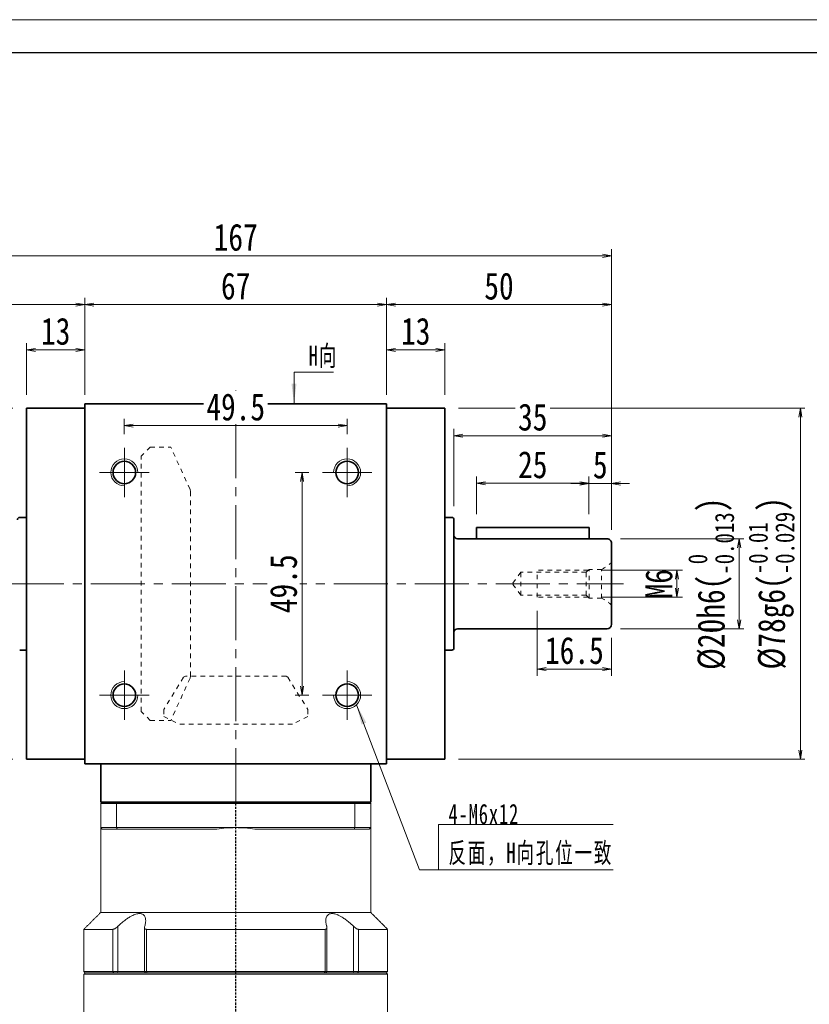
# Model space of a CAD drawing. Header units: millimetres. Extents: x -39 to 592, y -20 to 418.
# Tile 3 of 4: x 103 to 279, y 199 to 418. Entities that reach past the tile are written whole.
import ezdxf

# ---------------------------------------------------------------- set-up
doc = ezdxf.new("R2010")
doc.units = ezdxf.units.MM
for name, pattern in [('DASHED', [0.75, 0.5, -0.25]), ('点画线', [18, 12, -2, 2, -2]), ('虚线', [2, 1, -1])]:
    doc.linetypes.add(name, pattern=pattern)
for name, color, linetype, lineweight in [('EB0_1', 7, 'Continuous', 35), ('中心线层', 1, '点画线', 18), ('图框_外框线', 7, 'Continuous', 18), ('尺寸线层', 3, 'Continuous', 18), ('粗实线层', 7, 'Continuous', 35), ('虚线层_1', 6, '虚线', 18)]:
    doc.layers.add(name, color=color, linetype=linetype, lineweight=lineweight)
doc.styles.add('宋体', font='SimSun.ttf', dxfattribs={"width": 0.8})
doc.styles.add('标准', font='txt', dxfattribs={"width": 0.667})
doc.dimstyles.new('A水平标注$0', dxfattribs={"dimtxt": 3.5, "dimasz": 2, "dimexe": 1.5, "dimexo": 3, "dimgap": 1.1, "dimtad": 1, "dimtoh": 1, "dimdec": 4, "dimdsep": 46, "dimtxsty": '宋体', "dimblk": 'OPEN', "dimcen": 3, "dimclrd": 3, "dimclre": 3, "dimclrt": 6, "dimadec": 0, "dimazin": 0, "dimtm": 1e-09, "dimtfac": 1, "dimtdec": 4, "dimtix": 1, "dimtmove": 0, "dimatfit": 3, "dimldrblk": 'OPEN', "dimfxl": 0, "dimlwd": 13, "dimlwe": 13, "dimarcsym": 0})
doc.dimstyles.new('D直径标注φ25', dxfattribs={"dimtxt": 3.5, "dimasz": 2, "dimexe": 1, "dimexo": 3, "dimtad": 1, "dimtoh": 1, "dimdec": 1, "dimdsep": 46, "dimtxsty": '宋体', "dimblk": 'OPEN', "dimcen": 3, "dimclrd": 3, "dimclre": 3, "dimclrt": 130, "dimadec": 0, "dimazin": 0, "dimtm": 1e-09, "dimtfac": 1, "dimtdec": 1, "dimtmove": 0, "dimatfit": 0, "dimldrblk": 'OPEN', "dimfxl": 0, "dimlwd": 13, "dimlwe": 13, "dimarcsym": 0})
doc.dimstyles.new('螺孔(M8-7H)', dxfattribs={"dimtxt": 3.5, "dimasz": 2, "dimexe": 1.25, "dimexo": 3, "dimtad": 1, "dimtoh": 1, "dimdec": 4, "dimdsep": 46, "dimtxsty": '宋体', "dimblk": 'OPEN', "dimcen": 3, "dimclrd": 3, "dimclre": 3, "dimclrt": 2, "dimadec": 0, "dimazin": 0, "dimtm": 1e-09, "dimtfac": 1, "dimtdec": 4, "dimtmove": 0, "dimatfit": 3, "dimldrblk": 'OPEN', "dimfxl": 0, "dimlwd": 9, "dimlwe": 9, "dimarcsym": 0})

# ---------------------------------------------------------------- blocks, each defined once
blk = doc.blocks.new('_Open')
at = {"color": 0, "linetype": 'ByBlock', "lineweight": -2}
for p, q in [((-1, 0.17), (0, 0)), ((-1, -0.17), (0, 0)), ((0, 0), (-1, 0))]:
    blk.add_line(p, q, dxfattribs=at)
blk = doc.blocks.new('*D13')
at = {"color": 3, "lineweight": 13, "transparency": 16777216}
for p, q in [((101.67, 331.54), (31.86, 331.54)), ((32.86, 329.54), (32.86, 255.54)), ((101.67, 253.54), (31.86, 253.54))]:
    blk.add_line(p, q, dxfattribs=at)
at = {"layer": 'Defpoints', "color": 0, "transparency": 16777216}
for p in [(104.67, 331.54), (32.86, 253.54), (104.67, 253.54)]:
    blk.add_point(p, dxfattribs=at)
at = {"color": 3, "lineweight": 13, "transparency": 16777216, "xscale": 2, "yscale": 2, "zscale": 2}
for p, rotation in [((32.86, 331.54), 90), ((32.86, 253.54), 270)]:
    blk.add_blockref('_Open', p, dxfattribs=dict(at, rotation=rotation))
at = {"color": 130, "transparency": 16777216, "insert": (26.43, 292.54), "char_height": 6, "attachment_point": 5, "rotation": 90, "style": '宋体'}
blk.add_mtext('{\\A1;\\A1;%%C78g6({\\H0.707107x;\\S-0.01^ -0.029;})}', dxfattribs=at)
blk = doc.blocks.new('*D14')
at = {"color": 3, "lineweight": 13, "transparency": 16777216}
for p, q in [((200.67, 331.54), (277.64, 331.54)), ((276.64, 329.54), (276.64, 255.54)), ((200.67, 253.54), (277.64, 253.54))]:
    blk.add_line(p, q, dxfattribs=at)
at = {"layer": 'Defpoints', "color": 0, "transparency": 16777216}
for p in [(197.67, 331.54), (197.67, 253.54), (276.64, 253.54)]:
    blk.add_point(p, dxfattribs=at)
at = {"color": 3, "lineweight": 13, "transparency": 16777216, "xscale": 2, "yscale": 2, "zscale": 2}
for p, rotation in [((276.64, 331.54), 90), ((276.64, 253.54), 270)]:
    blk.add_blockref('_Open', p, dxfattribs=dict(at, rotation=rotation))
at = {"color": 130, "transparency": 16777216, "insert": (270.22, 292.64), "char_height": 6, "attachment_point": 5, "rotation": 90, "style": '宋体'}
blk.add_mtext('{\\A1;\\A1;%%C78g6({\\H0.707107x;\\S-0.01^ -0.029;})}', dxfattribs=at)
blk = doc.blocks.new('*D15')
at = {"layer": 'Defpoints', "color": 0, "transparency": 16777216}
for p in [(184.67, 354.58), (117.67, 332.54), (184.67, 332.54)]:
    blk.add_point(p, dxfattribs=at)
at = {"layer": '尺寸线层', "color": 3, "lineweight": 13, "transparency": 16777216}
for p, q in [((117.67, 335.54), (117.67, 356.08)), ((119.67, 354.58), (182.67, 354.58)), ((184.67, 335.54), (184.67, 356.08))]:
    blk.add_line(p, q, dxfattribs=at)
at = {"layer": '尺寸线层', "color": 3, "lineweight": 13, "transparency": 16777216, "xscale": 2, "yscale": 2, "zscale": 2, "rotation": 180}
blk.add_blockref('_Open', (117.67, 354.58), dxfattribs=at)
at = {"layer": '尺寸线层', "color": 3, "lineweight": 13, "transparency": 16777216, "xscale": 2, "yscale": 2, "zscale": 2}
blk.add_blockref('_Open', (184.67, 354.58), dxfattribs=at)
at = {"layer": '尺寸线层', "color": 6, "transparency": 16777216, "insert": (151.17, 358.68), "char_height": 6, "attachment_point": 5, "style": '宋体', "bg_fill": 3, "box_fill_scale": 1.1, "bg_fill_color": 256, "bg_fill_true_color": 13158600, "bg_fill_transparency": 0}
blk.add_mtext('67', dxfattribs=at)
blk = doc.blocks.new('*D16')
at = {"layer": 'Defpoints', "color": 0, "transparency": 16777216}
for p in [(234.67, 354.58), (184.67, 332.54), (234.67, 301.54)]:
    blk.add_point(p, dxfattribs=at)
at = {"layer": '尺寸线层', "color": 3, "lineweight": 13, "transparency": 16777216}
for p, q in [((184.67, 335.54), (184.67, 356.08)), ((186.67, 354.58), (232.67, 354.58)), ((234.67, 304.54), (234.67, 356.08))]:
    blk.add_line(p, q, dxfattribs=at)
at = {"layer": '尺寸线层', "color": 3, "lineweight": 13, "transparency": 16777216, "xscale": 2, "yscale": 2, "zscale": 2, "rotation": 180}
blk.add_blockref('_Open', (184.67, 354.58), dxfattribs=at)
at = {"layer": '尺寸线层', "color": 3, "lineweight": 13, "transparency": 16777216, "xscale": 2, "yscale": 2, "zscale": 2}
blk.add_blockref('_Open', (234.67, 354.58), dxfattribs=at)
at = {"layer": '尺寸线层', "color": 6, "transparency": 16777216, "insert": (209.67, 358.68), "char_height": 6, "attachment_point": 5, "style": '宋体', "bg_fill": 3, "box_fill_scale": 1.1, "bg_fill_color": 256, "bg_fill_true_color": 13158600, "bg_fill_transparency": 0}
blk.add_mtext('50', dxfattribs=at)
blk = doc.blocks.new('*D17')
at = {"layer": 'Defpoints', "color": 0, "transparency": 16777216}
for p in [(197.67, 344.53), (184.67, 331.54), (197.67, 331.54)]:
    blk.add_point(p, dxfattribs=at)
at = {"layer": '尺寸线层', "color": 3, "lineweight": 13, "transparency": 16777216}
for p, q in [((184.67, 334.54), (184.67, 346.03)), ((197.67, 334.54), (197.67, 346.03)), ((186.67, 344.53), (195.67, 344.53))]:
    blk.add_line(p, q, dxfattribs=at)
at = {"layer": '尺寸线层', "color": 3, "lineweight": 13, "transparency": 16777216, "xscale": 2, "yscale": 2, "zscale": 2, "rotation": 180}
blk.add_blockref('_Open', (184.67, 344.53), dxfattribs=at)
at = {"layer": '尺寸线层', "color": 3, "lineweight": 13, "transparency": 16777216, "xscale": 2, "yscale": 2, "zscale": 2}
blk.add_blockref('_Open', (197.67, 344.53), dxfattribs=at)
at = {"layer": '尺寸线层', "color": 6, "transparency": 16777216, "insert": (191.17, 348.63), "char_height": 6, "attachment_point": 5, "style": '宋体', "bg_fill": 3, "box_fill_scale": 1.1, "bg_fill_color": 256, "bg_fill_true_color": 13158600, "bg_fill_transparency": 0}
blk.add_mtext('13', dxfattribs=at)
blk = doc.blocks.new('*D18')
at = {"layer": 'Defpoints', "color": 0, "transparency": 16777216}
for p in [(67.67, 354.58), (117.67, 332.54), (67.67, 301.54)]:
    blk.add_point(p, dxfattribs=at)
at = {"layer": '尺寸线层', "color": 3, "lineweight": 13, "transparency": 16777216}
for p, q in [((67.67, 304.54), (67.67, 356.08)), ((115.67, 354.58), (69.67, 354.58)), ((117.67, 335.54), (117.67, 356.08))]:
    blk.add_line(p, q, dxfattribs=at)
at = {"layer": '尺寸线层', "color": 3, "lineweight": 13, "transparency": 16777216, "xscale": 2, "yscale": 2, "zscale": 2, "rotation": 180}
blk.add_blockref('_Open', (67.67, 354.58), dxfattribs=at)
at = {"layer": '尺寸线层', "color": 3, "lineweight": 13, "transparency": 16777216, "xscale": 2, "yscale": 2, "zscale": 2}
blk.add_blockref('_Open', (117.67, 354.58), dxfattribs=at)
at = {"layer": '尺寸线层', "color": 6, "transparency": 16777216, "insert": (93.29, 358.68), "char_height": 6, "attachment_point": 5, "style": '宋体', "bg_fill": 3, "box_fill_scale": 1.1, "bg_fill_color": 256, "bg_fill_true_color": 13158600, "bg_fill_transparency": 0}
blk.add_mtext('50', dxfattribs=at)
blk = doc.blocks.new('*D19')
at = {"layer": 'Defpoints', "color": 0, "transparency": 16777216}
for p in [(104.67, 344.53), (104.67, 331.54), (117.67, 331.54)]:
    blk.add_point(p, dxfattribs=at)
at = {"layer": '尺寸线层', "color": 3, "lineweight": 13, "transparency": 16777216}
for p, q in [((104.67, 334.54), (104.67, 346.03)), ((117.67, 334.54), (117.67, 346.03)), ((115.67, 344.53), (106.67, 344.53))]:
    blk.add_line(p, q, dxfattribs=at)
at = {"layer": '尺寸线层', "color": 3, "lineweight": 13, "transparency": 16777216, "xscale": 2, "yscale": 2, "zscale": 2, "rotation": 180}
blk.add_blockref('_Open', (104.67, 344.53), dxfattribs=at)
at = {"layer": '尺寸线层', "color": 3, "lineweight": 13, "transparency": 16777216, "xscale": 2, "yscale": 2, "zscale": 2}
blk.add_blockref('_Open', (117.67, 344.53), dxfattribs=at)
at = {"layer": '尺寸线层', "color": 6, "transparency": 16777216, "insert": (111.17, 348.63), "char_height": 6, "attachment_point": 5, "style": '宋体', "bg_fill": 3, "box_fill_scale": 1.1, "bg_fill_color": 256, "bg_fill_true_color": 13158600, "bg_fill_transparency": 0}
blk.add_mtext('13', dxfattribs=at)
blk = doc.blocks.new('*D20')
at = {"layer": 'Defpoints', "color": 0, "transparency": 16777216}
for p in [(67.67, 365.43), (67.67, 301.54), (234.67, 301.54)]:
    blk.add_point(p, dxfattribs=at)
at = {"layer": '尺寸线层', "color": 3, "lineweight": 13, "transparency": 16777216}
for p, q in [((67.67, 304.54), (67.67, 366.93)), ((234.67, 304.54), (234.67, 366.93)), ((232.67, 365.43), (69.67, 365.43))]:
    blk.add_line(p, q, dxfattribs=at)
at = {"layer": '尺寸线层', "color": 3, "lineweight": 13, "transparency": 16777216, "xscale": 2, "yscale": 2, "zscale": 2, "rotation": 180}
blk.add_blockref('_Open', (67.67, 365.43), dxfattribs=at)
at = {"layer": '尺寸线层', "color": 3, "lineweight": 13, "transparency": 16777216, "xscale": 2, "yscale": 2, "zscale": 2}
blk.add_blockref('_Open', (234.67, 365.43), dxfattribs=at)
at = {"layer": '尺寸线层', "color": 6, "transparency": 16777216, "insert": (151.17, 369.53), "char_height": 6, "attachment_point": 5, "style": '宋体', "bg_fill": 3, "box_fill_scale": 1.1, "bg_fill_color": 256, "bg_fill_true_color": 13158600, "bg_fill_transparency": 0}
blk.add_mtext('167', dxfattribs=at)
blk = doc.blocks.new('*X5')
at = {"layer": '尺寸线层', "linetype": 'Continuous'}
blk.add_hatch(color=0, dxfattribs=at).paths.add_polyline_path([(-18.15, 36.72), (-16.02, 32.72), (-17.07, 32.32)], flags=0)
at = {"layer": '尺寸线层', "color": 0, "linetype": 'Continuous'}
blk.add_line((-18.15, 36.72), (-4.16, 0), dxfattribs=at)
at = {"layer": '尺寸线层', "color": 0}
for p, q in [((0, 10.07), (38.84, 10.07)), ((0, 0), (0, 10.07)), ((-4.16, 0), (0, 0)), ((0, 0), (38.84, 0))]:
    blk.add_line(p, q, dxfattribs=at)
at = {"layer": '尺寸线层', "color": 0, "insert": (2.25, 0.9), "char_height": 4.5, "width": 73.1847, "attachment_point": 7, "line_spacing_factor": 1.15057, "style": '标准'}
blk.add_mtext('\\T1.1;4-M6x12\\P反面，H向孔位一致', dxfattribs=at)
blk = doc.blocks.new('*X6')
at = {"layer": '尺寸线层', "linetype": 'Continuous'}
blk.add_hatch(color=0, dxfattribs=at).paths.add_polyline_path([(-1.02, -7.05), (-1.58, -2.55), (-0.46, -2.55)], flags=0)
at = {"layer": '尺寸线层', "color": 0, "linetype": 'Continuous'}
blk.add_line((-1.02, -7.05), (-1.02, 0), dxfattribs=at)
at = {"layer": '尺寸线层', "color": 0}
for p, q in [((-1.02, 0), (0, 0)), ((0, 0), (7.75, 0)), ((0, 0), (0, 0))]:
    blk.add_line(p, q, dxfattribs=at)
at = {"layer": '尺寸线层', "color": 0, "insert": (2.25, 0.9), "char_height": 4.5, "width": 10.9936, "attachment_point": 7, "line_spacing_factor": 1.15057, "style": '标准'}
blk.add_mtext('\\T1.1;H向', dxfattribs=at)
blk = doc.blocks.new('*D21')
at = {"layer": 'Defpoints', "color": 0, "transparency": 16777216}
for p in [(175.92, 327.71), (126.42, 322.79), (175.92, 322.79)]:
    blk.add_point(p, dxfattribs=at)
at = {"layer": '尺寸线层', "color": 3, "lineweight": 13, "transparency": 16777216}
for p, q in [((126.42, 325.79), (126.42, 329.21)), ((175.92, 325.79), (175.92, 329.21)), ((128.42, 327.71), (173.92, 327.71))]:
    blk.add_line(p, q, dxfattribs=at)
at = {"layer": '尺寸线层', "color": 3, "lineweight": 13, "transparency": 16777216, "xscale": 2, "yscale": 2, "zscale": 2, "rotation": 180}
blk.add_blockref('_Open', (126.42, 327.71), dxfattribs=at)
at = {"layer": '尺寸线层', "color": 3, "lineweight": 13, "transparency": 16777216, "xscale": 2, "yscale": 2, "zscale": 2}
blk.add_blockref('_Open', (175.92, 327.71), dxfattribs=at)
at = {"layer": '尺寸线层', "color": 6, "transparency": 16777216, "insert": (151.17, 331.81), "char_height": 6, "attachment_point": 5, "style": '宋体', "bg_fill": 3, "box_fill_scale": 1.1, "bg_fill_color": 256, "bg_fill_true_color": 13158600, "bg_fill_transparency": 0}
blk.add_mtext('49.5', dxfattribs=at)
blk = doc.blocks.new('*D22')
at = {"layer": 'Defpoints', "color": 0, "transparency": 16777216}
for p in [(170.42, 317.29), (165.91, 267.79), (170.42, 267.79)]:
    blk.add_point(p, dxfattribs=at)
at = {"layer": '尺寸线层', "color": 3, "lineweight": 13, "transparency": 16777216}
for p, q in [((167.42, 317.29), (164.41, 317.29)), ((165.91, 315.29), (165.91, 269.79)), ((167.42, 267.79), (164.41, 267.79))]:
    blk.add_line(p, q, dxfattribs=at)
at = {"layer": '尺寸线层', "color": 3, "lineweight": 13, "transparency": 16777216, "xscale": 2, "yscale": 2, "zscale": 2}
for p, rotation in [((165.91, 317.29), 90), ((165.91, 267.79), 270)]:
    blk.add_blockref('_Open', p, dxfattribs=dict(at, rotation=rotation))
at = {"layer": '尺寸线层', "color": 6, "transparency": 16777216, "insert": (161.81, 292.54), "char_height": 6, "attachment_point": 5, "rotation": 90, "style": '宋体', "bg_fill": 3, "box_fill_scale": 1.1, "bg_fill_color": 256, "bg_fill_true_color": 13158600, "bg_fill_transparency": 0}
blk.add_mtext('49.5', dxfattribs=at)
blk = doc.blocks.new('*D33')
at = {"layer": 'Defpoints', "color": 0, "transparency": 16777216}
for p in [(218.17, 289.54), (234.67, 283.54), (218.17, 273.59)]:
    blk.add_point(p, dxfattribs=at)
at = {"layer": '尺寸线层', "color": 3, "lineweight": 13, "transparency": 16777216}
for p, q in [((218.17, 286.54), (218.17, 272.09)), ((234.67, 280.54), (234.67, 272.09)), ((232.67, 273.59), (220.17, 273.59))]:
    blk.add_line(p, q, dxfattribs=at)
at = {"layer": '尺寸线层', "color": 3, "lineweight": 13, "transparency": 16777216, "xscale": 2, "yscale": 2, "zscale": 2, "rotation": 180}
blk.add_blockref('_Open', (218.17, 273.59), dxfattribs=at)
at = {"layer": '尺寸线层', "color": 3, "lineweight": 13, "transparency": 16777216, "xscale": 2, "yscale": 2, "zscale": 2}
blk.add_blockref('_Open', (234.67, 273.59), dxfattribs=at)
at = {"layer": '尺寸线层', "color": 6, "transparency": 16777216, "insert": (226.42, 277.69), "char_height": 6, "attachment_point": 5, "style": '宋体', "bg_fill": 3, "box_fill_scale": 1.1, "bg_fill_color": 256, "bg_fill_true_color": 13158600, "bg_fill_transparency": 0}
blk.add_mtext('16.5', dxfattribs=at)
blk = doc.blocks.new('*D34')
at = {"layer": 'Defpoints', "color": 0, "transparency": 16777216}
for p in [(229.47, 295.54), (229.47, 289.54), (249.22, 289.54)]:
    blk.add_point(p, dxfattribs=at)
at = {"layer": '尺寸线层', "color": 3, "lineweight": 9, "transparency": 16777216}
for p, q in [((232.47, 295.54), (250.47, 295.54)), ((249.22, 293.54), (249.22, 291.54)), ((232.47, 289.54), (250.47, 289.54))]:
    blk.add_line(p, q, dxfattribs=at)
at = {"layer": '尺寸线层', "color": 3, "lineweight": 9, "transparency": 16777216, "xscale": 2, "yscale": 2, "zscale": 2}
for p, rotation in [((249.22, 295.54), 90), ((249.22, 289.54), 270)]:
    blk.add_blockref('_Open', p, dxfattribs=dict(at, rotation=rotation))
at = {"layer": '尺寸线层', "color": 2, "transparency": 16777216, "insert": (245.22, 292.54), "char_height": 6, "attachment_point": 5, "rotation": 90, "style": '宋体'}
blk.add_mtext('M6', dxfattribs=at)
blk = doc.blocks.new('*D35')
at = {"color": 3, "lineweight": 13, "transparency": 16777216}
for p, q in [((236.67, 302.54), (264.04, 302.54)), ((263.04, 300.54), (263.04, 284.54)), ((236.67, 282.54), (264.04, 282.54))]:
    blk.add_line(p, q, dxfattribs=at)
at = {"layer": 'Defpoints', "color": 0, "transparency": 16777216}
for p in [(233.67, 302.54), (233.67, 282.54), (263.04, 282.54)]:
    blk.add_point(p, dxfattribs=at)
at = {"color": 3, "lineweight": 13, "transparency": 16777216, "xscale": 2, "yscale": 2, "zscale": 2}
for p, rotation in [((263.04, 302.54), 90), ((263.04, 282.54), 270)]:
    blk.add_blockref('_Open', p, dxfattribs=dict(at, rotation=rotation))
at = {"color": 130, "transparency": 16777216, "insert": (256.8, 292.54), "char_height": 6, "attachment_point": 5, "rotation": 90, "style": '宋体'}
blk.add_mtext('{\\A1;\\A1;%%C20h6({\\H0.707107x;\\S 0^ -0.013;})}', dxfattribs=at)
blk = doc.blocks.new('*D36')
at = {"layer": 'Defpoints', "color": 0, "transparency": 16777216}
for p in [(234.67, 314.83), (229.67, 305.04), (234.67, 301.54)]:
    blk.add_point(p, dxfattribs=at)
at = {"layer": '尺寸线层', "color": 3, "lineweight": 13, "transparency": 16777216}
for p, q in [((229.67, 308.04), (229.67, 316.33)), ((234.67, 304.54), (234.67, 316.33)), ((227.67, 314.83), (225.67, 314.83)), ((229.67, 314.83), (234.67, 314.83)), ((236.67, 314.83), (238.67, 314.83))]:
    blk.add_line(p, q, dxfattribs=at)
at = {"layer": '尺寸线层', "color": 3, "lineweight": 13, "transparency": 16777216, "xscale": 2, "yscale": 2, "zscale": 2}
blk.add_blockref('_Open', (229.67, 314.83), dxfattribs=at)
at = {"layer": '尺寸线层', "color": 3, "lineweight": 13, "transparency": 16777216, "xscale": 2, "yscale": 2, "zscale": 2, "rotation": 180}
blk.add_blockref('_Open', (234.67, 314.83), dxfattribs=at)
at = {"layer": '尺寸线层', "color": 6, "transparency": 16777216, "insert": (232.17, 318.93), "char_height": 6, "attachment_point": 5, "style": '宋体', "bg_fill": 3, "box_fill_scale": 1.1, "bg_fill_color": 256, "bg_fill_true_color": 13158600, "bg_fill_transparency": 0}
blk.add_mtext('5', dxfattribs=at)
blk = doc.blocks.new('*D37')
at = {"layer": 'Defpoints', "color": 0, "transparency": 16777216}
for p in [(204.67, 314.87), (204.67, 305.04), (229.67, 305.04)]:
    blk.add_point(p, dxfattribs=at)
at = {"layer": '尺寸线层', "color": 3, "lineweight": 13, "transparency": 16777216}
for p, q in [((204.67, 308.04), (204.67, 316.37)), ((229.67, 308.04), (229.67, 316.37)), ((227.67, 314.87), (206.67, 314.87))]:
    blk.add_line(p, q, dxfattribs=at)
at = {"layer": '尺寸线层', "color": 3, "lineweight": 13, "transparency": 16777216, "xscale": 2, "yscale": 2, "zscale": 2, "rotation": 180}
blk.add_blockref('_Open', (204.67, 314.87), dxfattribs=at)
at = {"layer": '尺寸线层', "color": 3, "lineweight": 13, "transparency": 16777216, "xscale": 2, "yscale": 2, "zscale": 2}
blk.add_blockref('_Open', (229.67, 314.87), dxfattribs=at)
at = {"layer": '尺寸线层', "color": 6, "transparency": 16777216, "insert": (217.17, 318.97), "char_height": 6, "attachment_point": 5, "style": '宋体', "bg_fill": 3, "box_fill_scale": 1.1, "bg_fill_color": 256, "bg_fill_true_color": 13158600, "bg_fill_transparency": 0}
blk.add_mtext('25', dxfattribs=at)
blk = doc.blocks.new('*D38')
at = {"layer": 'Defpoints', "color": 0, "transparency": 16777216}
for p in [(199.67, 325.46), (199.67, 306.79), (234.67, 301.54)]:
    blk.add_point(p, dxfattribs=at)
at = {"layer": '尺寸线层', "color": 3, "lineweight": 13, "transparency": 16777216}
for p, q in [((199.67, 309.79), (199.67, 326.96)), ((234.67, 304.54), (234.67, 326.96)), ((232.67, 325.46), (201.67, 325.46))]:
    blk.add_line(p, q, dxfattribs=at)
at = {"layer": '尺寸线层', "color": 3, "lineweight": 13, "transparency": 16777216, "xscale": 2, "yscale": 2, "zscale": 2, "rotation": 180}
blk.add_blockref('_Open', (199.67, 325.46), dxfattribs=at)
at = {"layer": '尺寸线层', "color": 3, "lineweight": 13, "transparency": 16777216, "xscale": 2, "yscale": 2, "zscale": 2}
blk.add_blockref('_Open', (234.67, 325.46), dxfattribs=at)
at = {"layer": '尺寸线层', "color": 6, "transparency": 16777216, "insert": (217.17, 329.56), "char_height": 6, "attachment_point": 5, "style": '宋体', "bg_fill": 3, "box_fill_scale": 1.1, "bg_fill_color": 256, "bg_fill_true_color": 13158600, "bg_fill_transparency": 0}
blk.add_mtext('35', dxfattribs=at)

msp = doc.modelspace()

# ---------------------------------------------------------------- linework, layer by layer
at = {"color": 7, "linetype": 'Continuous', "lineweight": 15}
for p, q in [((121.17287, 243.74132), (124.71536, 243.74132)), ((121.17287, 243.74132), (121.17287, 238.34132)), ((124.82899, 244.04132), (121.47287, 244.04132)), ((124.71536, 243.74132), (177.63039, 243.74132)), ((124.71536, 238.34132), (124.71536, 243.74132)), ((177.51675, 244.04132), (124.82899, 244.04132)), ((180.87287, 244.04132), (177.51675, 244.04132)), ((177.63039, 243.74132), (177.63039, 238.34132)), ((177.63039, 243.74132), (181.17287, 243.74132)), ((181.17287, 238.34132), (181.17287, 243.74132)), ((124.71536, 238.34132), (121.17287, 238.34132)), ((121.47287, 238.04132), (124.82899, 238.04132)), ((151.17287, 238.34132), (124.71536, 238.34132)), ((124.82899, 238.04132), (146.94085, 238.04132)), ((177.63039, 238.34132), (151.17287, 238.34132)), ((155.40489, 238.04132), (177.51675, 238.04132)), ((177.51675, 238.04132), (180.87287, 238.04132)), ((181.17287, 238.34132), (177.63039, 238.34132)), ((181.17287, 219.49132), (121.17287, 219.49132)), ((123.881, 215.74132), (117.42287, 215.74132)), ((123.881, 215.74132), (123.881, 206.34132)), ((124.9913, 206.34132), (124.9913, 216.41077)), ((171.02775, 215.74132), (131.318, 215.74132)), ((131.318, 206.34132), (131.318, 215.74132)), ((171.02775, 215.74132), (171.02775, 206.34132)), ((177.35445, 216.41077), (177.35445, 206.34132)), ((184.92287, 215.74132), (178.46475, 215.74132)), ((178.46475, 206.34132), (178.46475, 215.74132)), ((123.881, 206.34132), (117.42287, 206.34132)), ((117.42287, 205.74132), (151.17287, 205.74132)), ((151.17287, 206.04132), (117.72287, 206.04132)), ((117.72287, 206.04132), (124.12359, 206.04132)), ((124.9913, 206.34132), (123.881, 206.34132)), ((124.12359, 206.04132), (123.881, 206.34132)), ((124.9008, 206.04132), (124.9913, 206.34132)), ((130.90629, 206.34132), (124.9913, 206.34132)), ((131.318, 206.34132), (130.90629, 206.34132)), ((171.02775, 206.34132), (131.318, 206.34132)), ((131.49449, 206.04132), (131.318, 206.34132)), ((131.49449, 206.04132), (170.85126, 206.04132)), ((184.62287, 206.04132), (151.17287, 206.04132)), ((151.17287, 205.74132), (184.92287, 205.74132)), ((171.02775, 206.34132), (170.85126, 206.04132)), ((171.43945, 206.34132), (171.02775, 206.34132)), ((177.35445, 206.34132), (171.43945, 206.34132)), ((177.35445, 206.34132), (177.44495, 206.04132)), ((178.46475, 206.34132), (177.35445, 206.34132)), ((178.46475, 206.34132), (178.22216, 206.04132)), ((178.22216, 206.04132), (184.62287, 206.04132)), ((184.92287, 206.34132), (178.46475, 206.34132))]:
    msp.add_line(p, q, dxfattribs=at)
at = {"color": 1, "linetype": 'DASHED'}
msp.add_line((151.17287, 125.48962), (151.17287, 244.04132), dxfattribs=at)
at = {"color": 7, "linetype": 'Continuous', "lineweight": 15}
for start, end in [(90, 98.1096145), (81.8903855, 90)]:
    msp.add_arc((151.17287, 208.34132), 30, start, end, dxfattribs=at)
for points in [[(121.17287, 243.74132), (121.47287, 244.04132)], [(124.71536, 243.74132), (124.82899, 244.04132)], [(177.63039, 243.74132), (177.51675, 244.04132)], [(180.87287, 244.04132), (181.17287, 243.74132)], [(121.17287, 219.49132), (121.17287, 238.34132)], [(121.17287, 238.34132), (121.47287, 238.04132)], [(124.71536, 238.34132), (124.82899, 238.04132)], [(177.51675, 238.04132), (177.63039, 238.34132)], [(180.87287, 238.04132), (181.17287, 238.34132)], [(181.17287, 238.34132), (181.17287, 219.49132)], [(117.42287, 215.74132), (121.17287, 219.49132)], [(181.17287, 219.49132), (184.92287, 215.74132)], [(117.42287, 206.34132), (117.42287, 215.74132)], [(130.90629, 206.34132), (130.90629, 216.14646)], [(171.43945, 216.14602), (171.43945, 206.34132)], [(184.92287, 215.74132), (184.92287, 206.34132)], [(117.72287, 206.04132), (117.42287, 206.34132)], [(117.42287, 205.74132), (117.72287, 206.04132)], [(117.42287, 177.34132), (117.42287, 205.74132)], [(131.20629, 206.04132), (130.90629, 206.34132)], [(171.43945, 206.34132), (171.13945, 206.04132)], [(184.92287, 206.34132), (184.62287, 206.04132)], [(184.62287, 206.04132), (184.92287, 205.74132)], [(184.92287, 205.74132), (184.92287, 177.34132)]]:
    msp.add_open_spline(points, degree=1, dxfattribs=at)
for points, knots in [([(130.95287, 216.41077), (131.0392, 216.73546), (131.18005, 217.26527), (131.18026, 217.93504), (131.08075, 218.40036), (130.88766, 218.76061), (130.5751, 219.0742), (130.03078, 219.28092), (129.20232, 219.21154), (128.36869, 218.90592), (127.62322, 218.50854), (126.86833, 218.01959), (126.05117, 217.39035), (125.40576, 216.81461), (125.06481, 216.48239), (124.9913, 216.41077)], [0, 0, 0, 0, 1.111823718, 1.814206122, 2.515660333, 3.044836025, 3.573294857, 4.429537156, 5.288250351, 6.104434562, 6.713373, 7.323286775, 8.207714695, 9.093503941, 9.336985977, 9.336985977, 9.336985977, 9.336985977]), ([(177.35445, 216.41077), (177.01047, 216.73546), (176.44918, 217.26527), (175.58981, 217.93504), (174.90168, 218.40036), (174.25933, 218.76061), (173.55928, 219.0742), (172.76242, 219.28092), (172.01847, 219.21154), (171.55991, 218.90592), (171.30877, 218.50854), (171.16956, 218.01959), (171.1596, 217.39035), (171.26861, 216.81461), (171.37083, 216.48239), (171.39287, 216.41077)], [0, 0, 0, 0, 1.111860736, 1.814266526, 2.515744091, 3.044937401, 3.573413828, 4.429684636, 5.288426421, 6.104637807, 6.713596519, 7.323530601, 8.207987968, 9.093806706, 9.337296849, 9.337296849, 9.337296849, 9.337296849]), ([(124.9913, 216.41077), (124.86738, 216.29679), (124.65425, 216.10075), (124.33132, 215.88996), (124.07028, 215.7652), (123.94365, 215.74923), (123.881, 215.74132)], [0, 0, 0, 0, 0.461690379, 0.794104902, 1.059065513, 1.318521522, 1.318521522, 1.318521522, 1.318521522]), ([(131.318, 215.74132), (131.28326, 215.74298), (131.21258, 215.74635), (131.12399, 215.77301), (131.04984, 215.81369), (130.9853, 215.87352), (130.93562, 215.95603), (130.90434, 216.07565), (130.90347, 216.22735), (130.93624, 216.34901), (130.95287, 216.41077)], [0, 0, 0, 0, 0.0845501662, 0.1720244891, 0.2564971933, 0.3430793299, 0.4605833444, 0.5814376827, 0.7507540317, 0.9252792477, 0.9252792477, 0.9252792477, 0.9252792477]), ([(171.39287, 216.41077), (171.40837, 216.35411), (171.43974, 216.23943), (171.4427, 216.0948), (171.41743, 215.97595), (171.3732, 215.89035), (171.31018, 215.82387), (171.23419, 215.77789), (171.14051, 215.74723), (171.06579, 215.74332), (171.02775, 215.74132)], [0, 0, 0, 0, 0.1600222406, 0.3238934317, 0.4391565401, 0.5570675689, 0.6488337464, 0.7429943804, 0.8324760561, 0.925298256, 0.925298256, 0.925298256, 0.925298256]), ([(178.46475, 215.74132), (178.40601, 215.74833), (178.28878, 215.76231), (178.03913, 215.87617), (177.70989, 216.08505), (177.48642, 216.28984), (177.35445, 216.41077)], [0, 0, 0, 0, 0.244975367, 0.488865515, 0.828599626, 1.318556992, 1.318556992, 1.318556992, 1.318556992])]:
    msp.add_open_spline(points, degree=3, knots=knots, dxfattribs=at)
at = {"layer": 'EB0_1'}
msp.add_line((181.17287, 244.04132), (121.17287, 244.04132), dxfattribs=at)
msp.add_line((181.17287, 244.04132), (121.17287, 244.04132), dxfattribs=at)
msp.add_line((181.17287, 244.04132), (121.17287, 244.04132), dxfattribs=at)
at = {"layer": '中心线层'}
for p, q in [((151.17287, 244.04132), (151.17287, 335.54132)), ((64.98425, 292.54132), (237.36149, 292.54132)), ((126.42287, 273.29132), (126.42287, 262.29132)), ((175.92287, 273.29132), (175.92287, 262.29132)), ((120.92287, 267.79132), (131.92287, 267.79132)), ((181.42287, 267.79132), (170.42287, 267.79132))]:
    msp.add_line(p, q, dxfattribs=at)
at = {"layer": '图框_外框线', "color": 3}
msp.add_lwpolyline([(-36.35298, -19.75919), (582.58118, -19.75919), (582.58118, 417.91568), (-36.35298, 417.91568)], close=True, dxfattribs=at)
at = {"layer": '图框_外框线', "color": 3, "lineweight": 25}
msp.add_lwpolyline([(0.48833, -12.39093), (575.21291, -12.39093), (575.21291, 410.54742), (0.48833, 410.54742)], close=True, dxfattribs=at)
at = {"layer": '粗实线层'}
for p, q in [((117.67287, 331.54132), (104.67287, 331.54132)), ((104.67287, 331.54132), (104.67287, 253.54132)), ((117.67287, 332.54132), (117.67287, 252.54132)), ((117.67287, 332.54132), (184.67287, 332.54132)), ((184.67287, 332.54132), (184.67287, 252.54132)), ((184.67287, 331.54132), (197.67287, 331.54132)), ((197.67287, 331.54132), (197.67287, 253.54132)), ((104.67287, 307.29132), (103.17287, 307.29132)), ((104.67287, 277.79132), (103.17287, 277.79132)), ((197.67287, 277.79132), (199.17287, 277.79132)), ((117.67287, 253.54132), (104.67287, 253.54132)), ((117.67287, 252.54132), (184.67287, 252.54132)), ((121.17287, 244.04132), (121.17287, 252.54132)), ((181.17287, 244.04132), (181.17287, 252.54132)), ((184.67287, 253.54132), (197.67287, 253.54132))]:
    msp.add_line(p, q, dxfattribs=at)
at = {"layer": '粗实线层', "color": 6, "linetype": '虚线', "lineweight": 18}
for p, q in [((218.17287, 289.54132), (218.17287, 295.54132)), ((229.47287, 295.54132), (218.17287, 295.54132)), ((229.67287, 295.74132), (229.02287, 295.09132)), ((229.67287, 289.34132), (229.67287, 295.74132)), ((232.47287, 295.74132), (229.67287, 295.74132)), ((232.47287, 289.34132), (232.47287, 295.74132)), ((234.67287, 297.29132), (234.67287, 287.79132)), ((214.52556, 295.09132), (212.67287, 292.54132)), ((214.52556, 289.99132), (214.52556, 295.09132)), ((229.02287, 295.09132), (214.52556, 295.09132)), ((229.02287, 289.99132), (229.02287, 295.09132)), ((214.52556, 289.99132), (212.67287, 292.54132)), ((229.02287, 289.99132), (214.52556, 289.99132)), ((229.47287, 289.54132), (218.17287, 289.54132)), ((229.67287, 289.34132), (229.02287, 289.99132)), ((232.47287, 289.34132), (229.67287, 289.34132))]:
    msp.add_line(p, q, dxfattribs=at)
at = {"layer": '粗实线层'}
for centre in [(126.42287, 267.79132), (175.92287, 267.79132)]:
    msp.add_circle(centre, 2.5, dxfattribs=at)
for centre, radius, start, end in [((103.17287, 306.79132), 0.5, 89.9999999, 179.9999999), ((200.47287, 281.74132), 0.8, 90.0000007, 180.0000007), ((233.67287, 283.54132), 1, 270.0000016, 0.0000016), ((199.17287, 278.29132), 0.5, 269.9999999, 359.9999999)]:
    msp.add_arc(centre, radius, start, end, dxfattribs=at)
at = {"layer": '粗实线层', "color": 6, "linetype": '虚线', "lineweight": 18}
for centre, start, end in [((229.03089, 302.96301), 295.4832951, 314.849577), ((229.03089, 282.11964), 45.150423, 64.5167049)]:
    msp.add_arc(centre, 8, start, end, dxfattribs=at)
at = {"layer": '粗实线层', "lineweight": 18}
for centre, start, end in [((126.42287, 267.79132), 90, 360), ((175.92287, 267.79132), 180, 90)]:
    msp.add_arc(centre, 3, start, end, dxfattribs=at)
at = {"layer": '虚线层_1', "linetype": '虚线', "lineweight": 18}
for p, q in [((132.17287, 322.91632), (130.17287, 320.91632)), ((132.17287, 322.91632), (136.75287, 322.91632)), ((141.01947, 313.52505), (136.75287, 322.91632)), ((130.17287, 264.16632), (130.17287, 320.91632)), ((141.12287, 313.04744), (141.01947, 313.52505)), ((141.12287, 272.03521), (141.12287, 313.04744)), ((139.59908, 271.77866), (135.16287, 264.6006)), ((141.01947, 271.55759), (136.75287, 262.16632)), ((139.98051, 271.99132), (139.59908, 271.77866)), ((162.36524, 271.99132), (139.98051, 271.99132)), ((141.01947, 271.55759), (141.12287, 272.03521)), ((162.74667, 271.77866), (162.36524, 271.99132)), ((162.74667, 271.77866), (167.18287, 264.6006)), ((132.17287, 262.16632), (130.17287, 264.16632)), ((135.16287, 264.6006), (135.16287, 263.04426)), ((135.16287, 263.04426), (138.57276, 261.34132)), ((167.18287, 263.04426), (163.77299, 261.34132)), ((167.18287, 264.6006), (167.18287, 263.04426)), ((132.17287, 262.16632), (136.75287, 262.16632)), ((163.77299, 261.34132), (138.57276, 261.34132))]:
    msp.add_line(p, q, dxfattribs=at)

# ---------------------------------------------------------------- block references
at = {"layer": '尺寸线层'}
msp.add_blockref('*X5', (196.19319, 228.94548), dxfattribs=at)

# ---------------------------------------------------------------- dimensions: what is measured, and where the dimension line sits
for base, p1, p2, picture, middle in [((32.85596, 253.54132), (104.67287, 331.54132), (104.67287, 253.54132), '*D13', (32.85596, 292.54132)), ((276.64411, 253.54132), (197.67287, 331.54132), (197.67287, 253.54132), '*D14', (276.64411, 292.6361))]:
    dim = msp.add_linear_dim(base=base, p1=p1, p2=p2, angle=270, text='{\\A1;\\A1;%%C78g6({\\H0.707107x;\\S-0.01^ -0.029;})}', dimstyle='D直径标注φ25', override={"dimtxt": 6, "dimgap": 1, "dimpost": 'φ<>', "dimtp": -0.01, "dimtm": 0.029, "dimtdec": 3, "dimtfill": 0})
    dim.commit()
    dim.dimension.update_dxf_attribs({"geometry": picture, "text_midpoint": middle, "dimtype": 160})

# ---------------------------------------------------------------- next in the draw order: dimensions: what is measured, and where the dimension line sits
dim = msp.add_linear_dim(base=(184.67287, 354.57612), p1=(117.67287, 332.54132), p2=(184.67287, 332.54132), dimstyle='A水平标注$0', override={"dimtxt": 6, "dimblk": 'Open', "dimtfill": 1, "dimtfillclr": 256}, dxfattribs=at)
dim.commit()
dim.dimension.update_dxf_attribs({"geometry": '*D15', "text_midpoint": (151.17287, 354.57612), "dimtype": 160})

# ---------------------------------------------------------------- next in the draw order: dimensions: what is measured, and where the dimension line sits
for base, p1, p2, picture, middle in [((67.67287, 354.57612), (117.67287, 332.54132), (67.67287, 301.54132), '*D18', (93.28828, 354.57612)), ((234.67287, 354.57612), (184.67287, 332.54132), (234.67287, 301.54132), '*D16', (209.67287, 354.57612))]:
    dim = msp.add_linear_dim(base=base, p1=p1, p2=p2, dimstyle='A水平标注$0', override={"dimtxt": 6, "dimblk": 'Open', "dimtfill": 1, "dimtfillclr": 256}, dxfattribs=at)
    dim.commit()
    dim.dimension.update_dxf_attribs({"geometry": picture, "text_midpoint": middle, "dimtype": 160})

# ---------------------------------------------------------------- next in the draw order: dimensions: what is measured, and where the dimension line sits
for base, p1, p2, picture, middle in [((104.67287, 344.53344), (117.67287, 331.54132), (104.67287, 331.54132), '*D19', (111.17287, 344.53344)), ((197.67287, 344.53344), (184.67287, 331.54132), (197.67287, 331.54132), '*D17', (191.17287, 344.53344))]:
    dim = msp.add_linear_dim(base=base, p1=p1, p2=p2, dimstyle='A水平标注$0', override={"dimtxt": 6, "dimblk": 'Open', "dimtfill": 1, "dimtfillclr": 256}, dxfattribs=at)
    dim.commit()
    dim.dimension.update_dxf_attribs({"geometry": picture, "text_midpoint": middle, "dimtype": 160})

# ---------------------------------------------------------------- next in the draw order: dimensions: what is measured, and where the dimension line sits
dim = msp.add_linear_dim(base=(67.67287, 365.4288), p1=(234.67287, 301.54132), p2=(67.67287, 301.54132), dimstyle='A水平标注$0', override={"dimtxt": 6, "dimblk": 'Open', "dimtfill": 1, "dimtfillclr": 256}, dxfattribs=at)
dim.commit()
dim.dimension.update_dxf_attribs({"geometry": '*D20', "text_midpoint": (151.17287, 365.4288), "dimtype": 160})

# ---------------------------------------------------------------- next in the draw order: linework, layer by layer
at = {"layer": '中心线层'}
for p, q in [((126.42287, 311.79132), (126.42287, 322.79132)), ((175.92287, 311.79132), (175.92287, 322.79132)), ((120.92287, 317.29132), (131.92287, 317.29132)), ((181.42287, 317.29132), (170.42287, 317.29132))]:
    msp.add_line(p, q, dxfattribs=at)
at = {"layer": '粗实线层'}
for p, q in [((197.67287, 307.29132), (199.17287, 307.29132)), ((199.67287, 278.29132), (199.67287, 306.79132)), ((229.67287, 305.04132), (204.67287, 305.04132)), ((204.67287, 305.04132), (204.67287, 302.54132)), ((229.67287, 305.04132), (229.67287, 302.54132)), ((234.67287, 301.54132), (234.67287, 283.54132))]:
    msp.add_line(p, q, dxfattribs=at)
for centre in [(126.42287, 317.29132), (175.92287, 317.29132)]:
    msp.add_circle(centre, 2.5, dxfattribs=at)
at = {"layer": '粗实线层', "lineweight": 18}
for centre, start, end in [((126.42287, 317.29132), 0, 270), ((175.92287, 317.29132), 270, 180)]:
    msp.add_arc(centre, 3, start, end, dxfattribs=at)
at = {"layer": '粗实线层'}
for centre, radius, start, end in [((199.17287, 306.79132), 0.5, 0, 90), ((200.47287, 303.34132), 0.8, 180.0000021, 270), ((233.67287, 301.54132), 1, 359.9999988, 90)]:
    msp.add_arc(centre, radius, start, end, dxfattribs=at)

# ---------------------------------------------------------------- next in the draw order: block references
at = {"layer": '尺寸线层'}
msp.add_blockref('*X6', (165.14326, 339.59277), dxfattribs=at)

# ---------------------------------------------------------------- next in the draw order: dimensions: what is measured, and where the dimension line sits
for base, p1, p2, picture, middle in [((175.92287, 327.70866), (126.42287, 322.79132), (175.92287, 322.79132), '*D21', (151.17287, 327.70866)), ((218.17287, 273.59088), (234.67287, 283.54132), (218.17287, 289.54132), '*D33', (226.42287, 273.59088))]:
    dim = msp.add_linear_dim(base=base, p1=p1, p2=p2, dimstyle='A水平标注$0', override={"dimtxt": 6, "dimblk": 'Open', "dimtfill": 1, "dimtfillclr": 256}, dxfattribs=at)
    dim.commit()
    dim.dimension.update_dxf_attribs({"geometry": picture, "text_midpoint": middle, "dimtype": 160})
dim = msp.add_linear_dim(base=(165.90528, 267.79132), p1=(170.42287, 317.29132), p2=(170.42287, 267.79132), angle=270, dimstyle='A水平标注$0', override={"dimtxt": 6, "dimblk": 'Open', "dimtfill": 1, "dimtfillclr": 256}, dxfattribs=at)
dim.commit()
dim.dimension.update_dxf_attribs({"geometry": '*D22', "text_midpoint": (165.90528, 292.54132), "dimtype": 160})

# ---------------------------------------------------------------- next in the draw order: linework, layer by layer
at = {"layer": '粗实线层'}
msp.add_line((233.67287, 282.54132), (200.47287, 282.54132), dxfattribs=at)

# ---------------------------------------------------------------- next in the draw order: dimensions: what is measured, and where the dimension line sits
dim = msp.add_linear_dim(base=(263.03664, 282.54132), p1=(233.67287, 302.54132), p2=(233.67287, 282.54132), angle=270, text='{\\A1;\\A1;%%C20h6({\\H0.707107x;\\S 0^ -0.013;})}', dimstyle='D直径标注φ25', override={"dimtxt": 6, "dimgap": 1, "dimpost": 'φ<>', "dimtm": 0.013, "dimtdec": 3, "dimtfill": 0})
dim.commit()
dim.dimension.update_dxf_attribs({"geometry": '*D35', "text_midpoint": (263.03664, 292.54132), "dimtype": 160})
at = {"layer": '尺寸线层'}
dim = msp.add_linear_dim(base=(249.21984, 289.54132), p1=(229.47287, 295.54132), p2=(229.47287, 289.54132), angle=270, text='M<>', dimstyle='螺孔(M8-7H)', override={"dimtxt": 6, "dimgap": 1, "dimpost": '<>', "dimtvp": 0.1, "dimtfill": 0}, dxfattribs=at)
dim.commit()
dim.dimension.update_dxf_attribs({"geometry": '*D34', "text_midpoint": (249.21984, 292.54132), "dimtype": 160})

# ---------------------------------------------------------------- next in the draw order: dimensions: what is measured, and where the dimension line sits
dim = msp.add_linear_dim(base=(234.67287, 314.82629), p1=(229.67287, 305.04132), p2=(234.67287, 301.54132), dimstyle='A水平标注$0', override={"dimtxt": 6, "dimblk": 'Open', "dimtfill": 1, "dimtfillclr": 256}, dxfattribs=at)
dim.commit()
dim.dimension.update_dxf_attribs({"geometry": '*D36', "text_midpoint": (232.17287, 314.82629), "dimtype": 160})

# ---------------------------------------------------------------- next in the draw order: linework, layer by layer
at = {"layer": '粗实线层'}
msp.add_line((200.47287, 302.54132), (233.67287, 302.54132), dxfattribs=at)

# ---------------------------------------------------------------- next in the draw order: dimensions: what is measured, and where the dimension line sits
at = {"layer": '尺寸线层'}
dim = msp.add_linear_dim(base=(204.67287, 314.87494), p1=(229.67287, 305.04132), p2=(204.67287, 305.04132), dimstyle='A水平标注$0', override={"dimtxt": 6, "dimblk": 'Open', "dimtfill": 1, "dimtfillclr": 256}, dxfattribs=at)
dim.commit()
dim.dimension.update_dxf_attribs({"geometry": '*D37', "text_midpoint": (217.17287, 314.87494), "dimtype": 160})

# ---------------------------------------------------------------- next in the draw order: dimensions: what is measured, and where the dimension line sits
dim = msp.add_linear_dim(base=(199.67287, 325.46058), p1=(234.67287, 301.54132), p2=(199.67287, 306.79132), dimstyle='A水平标注$0', override={"dimtxt": 6, "dimblk": 'Open', "dimtfill": 1, "dimtfillclr": 256}, dxfattribs=at)
dim.commit()
dim.dimension.update_dxf_attribs({"geometry": '*D38', "text_midpoint": (217.17287, 325.46058), "dimtype": 160})

doc.saveas('drawing.dxf')
